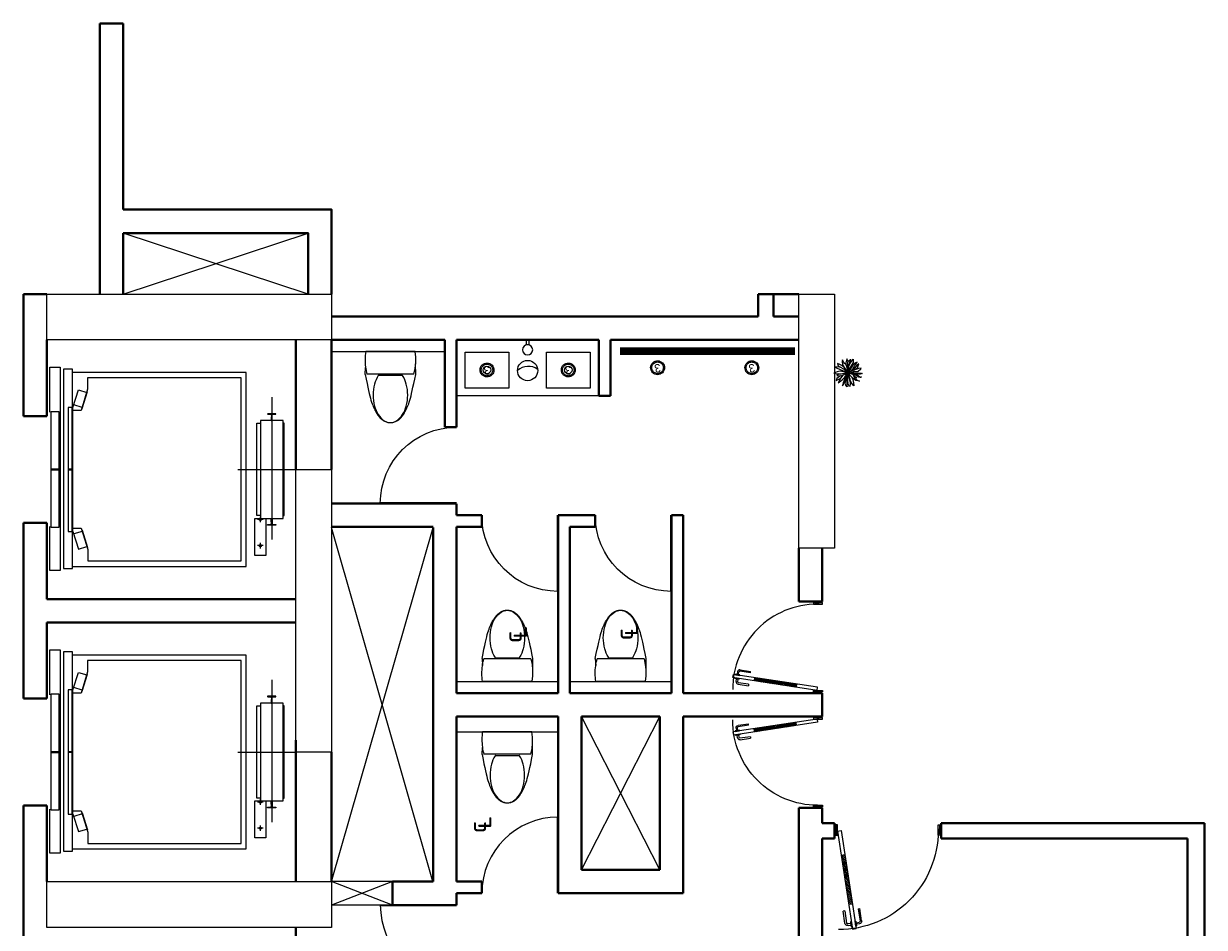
# Model space of a CAD drawing. Header units: inches. Extents: x 371717 to 373017, y 1317902 to 1318657.
# Tile 8 of 8: x 372596 to 373014, y 1318337 to 1318657. Entities that reach past the tile are written whole.
import ezdxf

# ---------------------------------------------------------------- set-up
doc = ezdxf.new("R2010")
doc.units = ezdxf.units.IN
doc.header["$LTSCALE"] = 35
doc.header["$MEASUREMENT"] = 0
for name, color, linetype in [('A-COLS', 4, 'Continuous'), ('A-FIXT', 1, 'Continuous'), ('A-HATCH', 8, 'Continuous'), ('A-SHAFT', 1, 'Continuous'), ('A-WALL-UNDR', 1, 'Continuous'), ('NAREAOFF', 230, 'Continuous')]:
    doc.layers.add(name, color=color, linetype=linetype)
for name, color, linetype, lineweight in [('A-LIFT', 154, 'Continuous', 9), ('A-WALL', 7, 'Continuous', 40), ('FINISH - LAMINATE', 143, 'Continuous', 40), ('I-CEIL-light', 150, 'Continuous', 0), ('I-Door', 30, 'Continuous', 15), ('I-Furn-Modl', 1, 'Continuous', 5), ('I-Graphics', 62, 'Continuous', 15), ('SANITARY-FIXTURE', 6, 'Continuous', 18), ('tree', 92, 'Continuous', 5)]:
    doc.layers.add(name, color=color, linetype=linetype, lineweight=lineweight)
doc.layers.add('I-Clng-Dims', color=7, linetype='Continuous', lineweight=15, true_color=0xbd0f15)
doc.styles.add('dim-verdana', font='arial.ttf', dxfattribs={"height": 130})

# ---------------------------------------------------------------- blocks, each defined once
blk = doc.blocks.new('P-LEV-3$0$P-WCEUR1')
at = {"color": 0, "linetype": 'ByBlock'}
for p, q in [((1, 9.81), (1, -9.81)), ((10.1, 10.05), (5.86, 10.03)), ((10, 9.31), (10, -9.31)), ((10.41, -4.75), (10.41, 4.75))]:
    blk.add_line(p, q, dxfattribs=at)
for points in [[(10, 9.31), (7.74, 9.82), (5.54, 10.06), (3.23, 10.06), (1, 9.81)], [(10.1, -10.05), (12.04, -9.65), (13.74, -9.29), (15.23, -8.97), (16.54, -8.68), (17.68, -8.42), (18.68, -8.18), (19.57, -7.95), (20.36, -7.72), (20.36, -7.72), (21.09, -7.49), (21.75, -7.26), (22.35, -7.03), (22.9, -6.8), (23.4, -6.58), (23.85, -6.37), (24.26, -6.16), (24.64, -5.97), (24.64, -5.97), (24.98, -5.78), (25.3, -5.61), (25.59, -5.44), (25.87, -5.27), (26.13, -5.1), (26.37, -4.93), (26.61, -4.75), (26.85, -4.56), (26.85, -4.56), (27.09, -4.36), (27.33, -4.15), (27.56, -3.92), (27.79, -3.68), (28.01, -3.42), (28.21, -3.16), (28.41, -2.88), (28.58, -2.59), (28.58, -2.59), (28.74, -2.29), (28.88, -1.98), (28.99, -1.66), (29.09, -1.34), (29.16, -1.01), (29.22, -0.67), (29.25, -0.34), (29.26, 0), (29.26, 0), (29.25, 0.34), (29.22, 0.67), (29.16, 1.01), (29.09, 1.34), (28.99, 1.66), (28.88, 1.98), (28.74, 2.29), (28.58, 2.59), (28.58, 2.59), (28.41, 2.88), (28.21, 3.16), (28.01, 3.42), (27.79, 3.68), (27.56, 3.92), (27.33, 4.15), (27.09, 4.36), (26.85, 4.56), (26.85, 4.56), (26.61, 4.75), (26.37, 4.93), (26.13, 5.1), (25.87, 5.27), (25.59, 5.44), (25.3, 5.61), (24.98, 5.78), (24.64, 5.97), (24.64, 5.97), (24.26, 6.16), (23.85, 6.37), (23.4, 6.58), (22.9, 6.8), (22.35, 7.03), (21.75, 7.26), (21.09, 7.49), (20.36, 7.72), (20.36, 7.72), (19.57, 7.95), (18.68, 8.18), (17.68, 8.42), (16.54, 8.68), (15.23, 8.97), (13.74, 9.29), (12.04, 9.65), (10.1, 10.05)], [(10.1, -10.05), (7.33, -9.88)]]:
    blk.add_lwpolyline(points, dxfattribs=at)
for points in [[(29.25, 0, 0.146855), (28.52, 2.44, 0.107148), (26.05, 4.85, 0.076697), (22.68, 6.31, 0.063684), (18.31, 6.87, 0.063684), (13.95, 6.31, 0.076697), (10.58, 4.85, 0.006181), (10.41, 4.75)], [(10.41, -4.75, 0.006181), (10.58, -4.85, 0.076697), (13.95, -6.31, 0.063684), (18.31, -6.87, 0.063684), (22.68, -6.31, 0.076697), (26.05, -4.85, 0.107148), (28.52, -2.44, 0.146855), (29.25, 0)]]:
    blk.add_lwpolyline(points, format="xyb", dxfattribs=at)
for start, end in [(277.7399, 285.822), (260.5377, 277.7399)]:
    blk.add_arc((4.39, 10.5), 20.59, start, end, dxfattribs=at)
blk = doc.blocks.new('DOOR')
for p, q in [((-0.01, 0), (-0.01, 1)), ((0, 0), (0, 1))]:
    blk.add_line(p, q)
blk.add_arc((0, 0), 1, 90, 180)
blk = doc.blocks.new('D3 - LAM')
h = blk.add_hatch()
h.set_pattern_fill('ANSI31', color=256, scale=100, style=0)
h.set_pattern_definition([(45, (67656.761, 125934.152), (-8.83883, 8.83883), [])])
h.paths.add_polyline_path([(67767, 126417), (67730, 126422), (67657, 125940), (67694, 125934)])
for p, q in [((67620, 125699, 0), (67767, 126664, 0)), ((67657, 125693, 0), (67804, 126658, 0)), ((67692, 126606, 0), (67674, 126487, 0)), ((67691, 126484, 0), (67709, 126604, 0)), ((67750, 126608, 0), (67720, 126612, 0)), ((67723, 126629, 0), (67753, 126624, 0)), ((67748, 126608, 0), (67750, 126625, 0)), ((67767, 126664, 0), (67804, 126658, 0)), ((67802, 126600, 0), (67833, 126595, 0)), ((67835, 126612, 0), (67805, 126616, 0)), ((67805, 126599, 0), (67808, 126616, 0)), ((67823, 126464, 0), (67841, 126584, 0)), ((67857, 126581, 0), (67839, 126462, 0)), ((67691, 126484, 0), (67674, 126487, 0)), ((67823, 126464, 0), (67839, 126462, 0)), ((67767, 126417, 0), (67730, 126422, 0)), ((67694, 125934, 0), (67657, 125940, 0)), ((67590, 125738, 0), (67590, 125638, 0)), ((67620, 125713, 0), (67620, 125675, 0)), ((67620, 125699, 0), (67657, 125693, 0)), ((68640, 125738, 0), (68640, 125638, 0))]:
    blk.add_line(p, q)
at = {"elevation": 0}
for points in [[(67748, 126592), (67755, 126640), (67763, 126639), (67755, 126590)], [(67800, 126584), (67807, 126632), (67800, 126634), (67792, 126585)], [(67590, 125726), (67602, 125726), (67602, 125647), (67590, 125647)], [(68640, 125726), (68628, 125726), (68628, 125647), (68640, 125647)]]:
    blk.add_lwpolyline(points, close=True, dxfattribs=at)
for points in [[(67602, 125738), (67620, 125738), (67620, 125638), (67602, 125638), (67602, 125682), (67612, 125682), (67612, 125694), (67602, 125694), (67602, 125738)], [(68628, 125738), (68610, 125738), (68610, 125638), (68628, 125638), (68628, 125682), (68618, 125682), (68618, 125694), (68628, 125694), (68628, 125738)]]:
    blk.add_lwpolyline(points, dxfattribs=at)
for centre, radius, start, end in [((67637, 125694, 0), 973, 0, 90.3775), ((67719, 126602, 0), 26.7, 81.3349, 171.376), ((67719, 126602, 0), 9.86, 81.376, 171.376), ((67831, 126585, 0), 9.86, 351.376, 81.376), ((67831, 126585, 0), 26.7, 351.376, 81.417)]:
    blk.add_arc(centre, radius, start, end)
blk = doc.blocks.new('TREE-24')
for p, q in [((-16.3, 54.3), (-20.4, 56.1)), ((-20.4, 56.1), (-18.4, 45)), ((-7.8, 43), (-16.3, 54.3)), ((-0.2, 43.5), (1.9, 57)), ((1.9, 57), (3, 60)), ((3, 60), (4.9, 51.4)), ((4.9, 51.4), (5.8, 37.3)), ((13.8, 46), (17.7, 53.1)), ((17.7, 53.1), (17.5, 57.3)), ((17.5, 57.3), (20.3, 53.1)), ((20.3, 53.1), (18.9, 46.4)), ((-48, 1.2), (-59.5, -4.6)), ((-58.4, 11.2), (-47.1, 8)), ((-55.4, 9.5), (-58.4, 11.2)), ((-57.9, 22.5), (-43.4, 22.8)), ((-43, 11.7), (-57.9, 22.5)), ((-51.5, 4.3), (-55.4, 9.5)), ((-46.4, -0.1), (-51.5, 4.3)), ((-47.1, 8), (-33.8, 2.8)), ((-39.8, 34.9), (-44.8, 39.5)), ((-44.8, 39.5), (-40.7, 29.2)), ((-43.4, 22.8), (-29.6, 13.4)), ((-28, 4.8), (-43, 11.7)), ((-40.7, 29.2), (-33.1, 20.6)), ((-30.8, 29.2), (-39.8, 34.9)), ((-21.8, 41.3), (-37.5, 46.4)), ((-37.5, 46.4), (-31.9, 37.6)), ((-33.8, 2.8), (-18.1, -0.6)), ((-33.1, 20.6), (-21.1, 14.2)), ((-31.9, 37.6), (-17, 26.5)), ((-18.6, 21.8), (-30.8, 29.2)), ((-29.6, 13.4), (-5.4, 1.4)), ((-8, 2.1), (-28, 4.8)), ((-12.5, 28.2), (-21.8, 41.3)), ((-21.1, 14.2), (-10.8, 8.5)), ((-5.4, 11.7), (-18.6, 21.8)), ((-18.6, -13.4), (0, 0)), ((-18.4, 45), (-10.6, 22.8)), ((-17, 26.5), (-9.2, 19.3)), ((0, 0), (-14.9, -16.9)), ((-14.2, -32.9), (0, 0)), ((0, 0), (-13.8, -2.1)), ((-10.8, 8.5), (0, 0)), ((-10.6, 22.8), (0, 0)), ((0, 0), (-8, 2.1)), ((-6, 26), (-7.8, 43)), ((-1.4, 15.9), (-6, 26)), ((0, 0), (-5, -17.4)), ((-2, 10.2), (0.3, 31.2)), ((0, 0), (-2, 10.2)), ((0.3, 31.2), (-0.2, 43.5)), ((0, 0), (1.6, 8)), ((20, 6.8), (0, 0)), ((6.7, 6.5), (0, 0)), ((0, 0), (29.2, 6.5)), ((18.2, 0.6), (0, 0)), ((0.7, -16.9), (0, 0)), ((0, 0), (10.4, -21.3)), ((9.7, -8), (0, 0)), ((31.8, -9.5), (0, 0)), ((1.6, 8), (7.6, 22.1)), ((5.3, 24), (2.8, 10.8)), ((10.1, 32.2), (4.1, 17.7)), ((5.8, 37.3), (5.3, 24)), ((5.7, 36.1), (13.8, 46)), ((12.4, 10.5), (6.7, 6.5)), ((7.6, 22.1), (20.7, 27.5)), ((9.2, 22.8), (21.6, 37.6)), ((18.9, 46.4), (10.1, 32.2)), ((19.6, 18.4), (12.4, 10.5)), ((16.6, 15.1), (27.9, 21.1)), ((32.4, 0.4), (18.2, 0.6)), ((21.6, 37.6), (18.9, 26.5)), ((23.2, 23), (19.6, 18.4)), ((26.9, 9.2), (20, 6.8)), ((20.7, 27.5), (30.8, 38.8)), ((32.7, 33.4), (23.2, 23)), ((34.7, 11.9), (26.9, 9.2)), ((27.9, 21.1), (41.9, 23.5)), ((29.2, 6.5), (39.3, 10.2)), ((30.8, 38.8), (35.4, 48.7)), ((43.7, 0.1), (32.4, 0.4)), ((35.4, 48.7), (32.7, 33.4)), ((46, 18.4), (34.7, 11.9)), ((38.9, 0.2), (53.4, -4.8)), ((39.3, 10.2), (47.4, 9.7)), ((41.9, 23.5), (54.3, 25)), ((53.6, 4.3), (43.7, 0.1)), ((54.3, 25), (46, 18.4)), ((47.4, 9.7), (56.8, 8.3)), ((59.8, 6.8), (53.6, 4.3)), ((56.8, 8.3), (59.8, 6.8)), ((-59.5, -4.6), (-36.8, -10)), ((-43, -16.4), (-55.4, -22.6)), ((-55.4, -22.6), (-49, -24.5)), ((-49, -24.5), (-34, -22.8)), ((-23.9, -3.3), (-46.4, -0.1)), ((-34.7, -8.8), (-43, -16.4)), ((-35.9, -33.4), (-39.5, -44.5)), ((-39.5, -44.5), (-31.9, -42.3)), ((-30.8, -25), (-35.9, -33.4)), ((-26.9, -4.1), (-34.7, -8.8)), ((-34, -22.8), (-18.6, -13.4)), ((-31.9, -42.3), (-24.1, -34.4)), ((-23.1, -16.2), (-30.8, -25)), ((-13.8, -2.1), (-26.9, -4.1)), ((-23.7, -32.2), (-26, -54.1)), ((-26, -54.1), (-20.9, -47.4)), ((-14.9, -16.9), (-23.7, -32.2)), ((-20.9, -47.4), (-14.2, -32.9)), ((-18.1, -0.6), (-9.8, -1.6)), ((-5, -17.4), (-6.6, -34.4)), ((-6.6, -34.4), (-3.9, -45.7)), ((-3.9, -45.7), (1.6, -60)), ((4.2, -29), (0.7, -16.9)), ((1.6, -60), (4.6, -44)), ((4.6, -44), (4.2, -29)), ((4.6, -37.1), (11.5, -46.9)), ((19.3, -14.2), (9.7, -8)), ((12.7, -31.7), (9.9, -20.8)), ((10.4, -21.3), (21.2, -30.4)), ((11.5, -46.9), (12.4, -31.7)), ((40.3, -7.3), (12.1, -3.6)), ((12.4, -31.7), (24.4, -46)), ((12.8, -10), (30.6, -16.1)), ((29, -23.8), (19.3, -14.2)), ((21.2, -30.4), (30.8, -35.6)), ((29, -43.7), (23.9, -31.9)), ((24.4, -46), (32, -49.9)), ((38.2, -35.1), (29, -23.8)), ((32, -49.9), (29, -43.7)), ((30.6, -16.1), (42.1, -20.1)), ((30.8, -35.6), (42.3, -41.5)), ((44.4, -15.9), (31.8, -9.5)), ((42.3, -41.5), (38.2, -35.1)), ((52.7, -9), (40.3, -7.3)), ((42.1, -20.1), (55.2, -22.6)), ((55.2, -22.6), (44.4, -15.9)), ((59.8, -3.1), (52.7, -9)), ((53.4, -4.8), (59.8, -3.1))]:
    blk.add_line(p, q)
blk = doc.blocks.new('3W-LED')
at = {"extrusion": (-6.11991e-06, -1.09788e-16, 1)}
blk.add_ellipse((0, 0, -5), major_axis=(21.2, 21.3, 0), ratio=1, start_param=3.139521, end_param=9.422706, dxfattribs=at)
blk.add_open_spline([(-17.7, -17.7, -5), (-16.6, -18.7, -5), (-15.5, -19.7, -5), (-12.3, -21.9, -5), (-10, -23, -5), (-5.4, -24.5, -5), (-2.9, -25, -5), (2, -25, -5), (4.5, -24.7, -5), (9.3, -23.3, -5), (11.5, -22.3, -5), (15.7, -19.6, -5), (17.6, -18, -5), (20.7, -14.2, -5), (22, -12.1, -5), (24, -7.5, -5), (24.6, -5.1, -5), (25.1, -0.2, -5), (25, 2.3, -5), (24.1, 7.1, -5), (23.3, 9.5, -5), (21, 13.9, -5), (19.5, 15.9, -5), (16, 19.4, -5), (14, 20.9, -5), (9.6, 23.2, -5), (7.3, 24, -5), (2.4, 25, -5), (0, 25.1, -5), (-5, 24.6, -5), (-7.4, 24, -5), (-11.9, 22.1, -5), (-14.1, 20.8, -5), (-17.9, 17.7, -5), (-19.5, 15.8, -5), (-22.2, 11.7, -5), (-23.3, 9.4, -5), (-24.7, 4.7, -5), (-25, 2.2, -5), (-25, -2.7, -5), (-24.6, -5.2, -5), (-23.1, -9.9, -5), (-22, -12.1, -5), (-19.7, -15.4, -5), (-18.8, -16.6, -5), (-17.7, -17.7, -5)], degree=3, knots=[3.139521, 3.139521, 3.139521, 3.139521, 3.315557, 3.315557, 3.611807, 3.611807, 3.908056, 3.908056, 4.204306, 4.204306, 4.500555, 4.500555, 4.796805, 4.796805, 5.093054, 5.093054, 5.389304, 5.389304, 5.685554, 5.685554, 5.981803, 5.981803, 6.278053, 6.278053, 6.574302, 6.574302, 6.870552, 6.870552, 7.166801, 7.166801, 7.463051, 7.463051, 7.7593, 7.7593, 8.05555, 8.05555, 8.351799, 8.351799, 8.648049, 8.648049, 8.944298, 8.944298, 9.240548, 9.240548, 9.422706, 9.422706, 9.422706, 9.422706])
at = {"ltscale": 10, "insert": (-13.1, 20, -5.2), "char_height": 36, "width": 21797.759, "attachment_point": 1}
blk.add_mtext('3', dxfattribs=at)
blk = doc.blocks.new('SD')
at = {"layer": 'I-Graphics', "elevation": 0}
blk.add_lwpolyline([(23809118, -485642), (23809118, -485617), (23809068, -485617), (23809068, -485642)], close=True, dxfattribs=at)
at = {"layer": 'I-Graphics'}
blk.add_circle((23809168, -485629), 50, dxfattribs=at)

msp = doc.modelspace()

# ---------------------------------------------------------------- linework, layer by layer
at = {"layer": 'A-COLS', "elevation": -0.06}
for points in [[(372603.98, 1318561.6), (372704.78, 1318561.6), (372704.78, 1318545.4), (372603.98, 1318545.4)], [(372870.38, 1318471.6), (372870.38, 1318561.6), (372882.98, 1318561.6), (372882.98, 1318471.6)], [(372692.18, 1318399.42), (372692.18, 1318499.5), (372704.78, 1318499.5), (372704.78, 1318399.42)], [(372603.98, 1318353.52), (372704.78, 1318353.52), (372704.78, 1318337.32), (372603.98, 1318337.32)]]:
    msp.add_lwpolyline(points, close=True, dxfattribs=at)
at = {"layer": 'A-HATCH'}
for p, q in [((372726.38, 1318353.52, -0.06), (372704.78, 1318353.52, -0.06)), ((372726.38, 1318345.24, -0.06), (372704.78, 1318345.24, -0.06))]:
    msp.add_line(p, q, dxfattribs=at)
at = {"layer": 'A-LIFT'}
for p, q in [((372683.61, 1318525.11, -0.06), (372683.61, 1318474.69, -0.06)), ((372612.82, 1318521.47, -0.06), (372612.82, 1318477.53, -0.06)), ((372671.57, 1318499.5, -0.06), (372691.95, 1318499.5, -0.06)), ((372679.57, 1318480.79, -0.06), (372679.57, 1318482.75, -0.06)), ((372680.54, 1318481.77, -0.06), (372678.59, 1318481.77, -0.06)), ((372680.54, 1318472.52, -0.06), (372678.59, 1318472.52, -0.06)), ((372679.57, 1318471.54, -0.06), (372679.57, 1318473.5, -0.06)), ((372683.61, 1318425.03, -0.06), (372683.61, 1318374.61, -0.06)), ((372612.82, 1318421.39, -0.06), (372612.82, 1318377.45, -0.06)), ((372671.57, 1318399.42, -0.06), (372691.95, 1318399.42, -0.06)), ((372680.54, 1318381.69, -0.06), (372678.59, 1318381.69, -0.06)), ((372679.57, 1318380.71, -0.06), (372679.57, 1318382.67, -0.06)), ((372679.57, 1318371.46, -0.06), (372679.57, 1318373.42, -0.06)), ((372680.54, 1318372.44, -0.06), (372678.59, 1318372.44, -0.06))]:
    msp.add_line(p, q, dxfattribs=at)
at = {"layer": 'A-LIFT', "elevation": -0.06}
for points in [[(372605.02, 1318519.74), (372605.02, 1318535.73), (372608.66, 1318535.73), (372608.66, 1318463.65), (372605.02, 1318463.65), (372605.02, 1318479.26)], [(372612.98, 1318465.17), (372674.51, 1318465.17), (372674.51, 1318533.83), (372612.98, 1318533.83)], [(372613.19, 1318478.66), (372616.06, 1318478.66), (372618.49, 1318471.14), (372618.49, 1318467.1), (372672.82, 1318467.1), (372672.82, 1318531.9), (372618.38, 1318531.9), (372618.38, 1318527.89), (372616.06, 1318520.34), (372613.19, 1318520.34)], [(372613.19, 1318521.47), (372615.09, 1318527.69), (372618.04, 1318526.79)], [(372616.29, 1318521.07), (372616.47, 1318521.02), (372618.33, 1318527.1), (372618.15, 1318527.16)], [(372616.4, 1318521.44), (372613.45, 1318522.35)], [(372679.57, 1318483.12), (372678.29, 1318483.12), (372678.29, 1318515.88), (372679.57, 1318515.88)], [(372687.66, 1318483.12), (372688.04, 1318483.12), (372688.04, 1318515.88), (372687.66, 1318515.88)], [(372616.29, 1318477.93), (372616.47, 1318477.98), (372618.33, 1318471.9), (372618.15, 1318471.84)], [(372613.19, 1318477.53), (372615.09, 1318471.31), (372618.04, 1318472.21)], [(372616.4, 1318477.56), (372613.45, 1318476.65)], [(372605.02, 1318419.66), (372605.02, 1318435.65), (372608.66, 1318435.65), (372608.66, 1318363.57), (372605.02, 1318363.57), (372605.02, 1318379.18)], [(372612.98, 1318365.09), (372674.51, 1318365.09), (372674.51, 1318433.75), (372612.98, 1318433.75)], [(372613.19, 1318378.58), (372616.06, 1318378.58), (372618.49, 1318371.06), (372618.49, 1318367.02), (372672.82, 1318367.02), (372672.82, 1318431.82), (372618.38, 1318431.82), (372618.38, 1318427.81), (372616.06, 1318420.26), (372613.19, 1318420.26)], [(372613.19, 1318421.39), (372615.09, 1318427.61), (372618.04, 1318426.71)], [(372616.29, 1318420.99), (372616.47, 1318420.94), (372618.33, 1318427.02), (372618.15, 1318427.08)], [(372616.4, 1318421.36), (372613.45, 1318422.27)], [(372679.57, 1318383.04), (372678.29, 1318383.04), (372678.29, 1318415.8), (372679.57, 1318415.8)], [(372687.66, 1318383.04), (372688.04, 1318383.04), (372688.04, 1318415.8), (372687.66, 1318415.8)], [(372613.19, 1318377.45), (372615.09, 1318371.23), (372618.04, 1318372.13)], [(372616.4, 1318377.48), (372613.45, 1318376.57)], [(372616.29, 1318377.85), (372616.47, 1318377.9), (372618.33, 1318371.82), (372618.15, 1318371.76)]]:
    msp.add_lwpolyline(points, dxfattribs=at)
for points in [[(372609.82, 1318464.4), (372612.98, 1318464.4), (372612.98, 1318534.98), (372609.82, 1318534.98)], [(372605.37, 1318479.07), (372608.24, 1318479.07), (372608.24, 1318519.93), (372605.37, 1318519.93)], [(372611.51, 1318477.53), (372613.19, 1318477.53), (372613.19, 1318521.47), (372611.51, 1318521.47)], [(372687.66, 1318482.16), (372687.66, 1318516.84), (372679.57, 1318516.84), (372679.57, 1318482.16)], [(372608.24, 1318499.62), (372605.37, 1318499.62), (372605.37, 1318499.62), (372608.24, 1318499.62)], [(372605.37, 1318499.38), (372608.24, 1318499.38), (372608.24, 1318499.38), (372605.37, 1318499.38)], [(372611.51, 1318499.6), (372612.82, 1318499.6), (372612.82, 1318499.6), (372611.51, 1318499.6)], [(372612.82, 1318499.4), (372611.51, 1318499.4), (372611.51, 1318499.4), (372612.82, 1318499.4)], [(372681.49, 1318482.16), (372681.49, 1318469.05), (372677.64, 1318469.05), (372677.64, 1318482.16)], [(372609.82, 1318364.32), (372612.98, 1318364.32), (372612.98, 1318434.9), (372609.82, 1318434.9)], [(372605.37, 1318378.99), (372608.24, 1318378.99), (372608.24, 1318419.85), (372605.37, 1318419.85)], [(372611.51, 1318377.45), (372613.19, 1318377.45), (372613.19, 1318421.39), (372611.51, 1318421.39)], [(372687.66, 1318382.08), (372687.66, 1318416.76), (372679.57, 1318416.76), (372679.57, 1318382.08)], [(372608.24, 1318399.54), (372605.37, 1318399.54), (372605.37, 1318399.54), (372608.24, 1318399.54)], [(372605.37, 1318399.3), (372608.24, 1318399.3), (372608.24, 1318399.3), (372605.37, 1318399.3)], [(372611.51, 1318399.52), (372612.82, 1318399.52), (372612.82, 1318399.52), (372611.51, 1318399.52)], [(372612.82, 1318399.32), (372611.51, 1318399.32), (372611.51, 1318399.32), (372612.82, 1318399.32)], [(372681.49, 1318382.08), (372681.49, 1318368.97), (372677.64, 1318368.97), (372677.64, 1318382.08)]]:
    msp.add_lwpolyline(points, close=True, dxfattribs=at)
for points in [[(372685.05, 1318519.23), (372682.16, 1318519.23), (372682.16, 1318519.14, 0.385135), (372682.28, 1318519.01), (372683.3, 1318518.89, -0.382193), (372683.47, 1318518.7), (372683.47, 1318518.11, -0.131652), (372683.47, 1318518.09), (372683.42, 1318518.01, 0.131652), (372683.41, 1318517.99), (372683.41, 1318516.88, 0.414214), (372683.45, 1318516.84), (372683.76, 1318516.84, 0.414214), (372683.8, 1318516.88), (372683.8, 1318517.99, 0.131652), (372683.79, 1318518.01), (372683.75, 1318518.09, -0.131652), (372683.74, 1318518.11), (372683.74, 1318518.7, -0.382193), (372683.91, 1318518.89), (372684.93, 1318519.01, 0.379256), (372685.05, 1318519.14)], [(372685.05, 1318479.77), (372682.16, 1318479.77), (372682.16, 1318479.86, -0.385135), (372682.28, 1318479.99), (372683.3, 1318480.11, 0.382193), (372683.47, 1318480.3), (372683.47, 1318480.89, 0.131652), (372683.47, 1318480.91), (372683.42, 1318480.99, -0.131652), (372683.41, 1318481.01), (372683.41, 1318482.12, -0.414214), (372683.45, 1318482.16), (372683.76, 1318482.16, -0.414214), (372683.8, 1318482.12), (372683.8, 1318481.01, -0.131652), (372683.79, 1318480.99), (372683.75, 1318480.91, 0.131652), (372683.74, 1318480.89), (372683.74, 1318480.3, 0.382193), (372683.91, 1318480.11), (372684.93, 1318479.99, -0.379256), (372685.05, 1318479.86)], [(372685.05, 1318419.15), (372682.16, 1318419.15), (372682.16, 1318419.06, 0.385135), (372682.28, 1318418.93), (372683.3, 1318418.81, -0.382193), (372683.47, 1318418.62), (372683.47, 1318418.03, -0.131652), (372683.47, 1318418.01), (372683.42, 1318417.93, 0.131652), (372683.41, 1318417.91), (372683.41, 1318416.8, 0.414214), (372683.45, 1318416.76), (372683.76, 1318416.76, 0.414214), (372683.8, 1318416.8), (372683.8, 1318417.91, 0.131652), (372683.79, 1318417.93), (372683.75, 1318418.01, -0.131652), (372683.74, 1318418.03), (372683.74, 1318418.62, -0.382193), (372683.91, 1318418.81), (372684.93, 1318418.93, 0.379256), (372685.05, 1318419.06)], [(372685.05, 1318379.69), (372682.16, 1318379.69), (372682.16, 1318379.78, -0.385135), (372682.28, 1318379.91), (372683.3, 1318380.03, 0.382193), (372683.47, 1318380.22), (372683.47, 1318380.81, 0.131652), (372683.47, 1318380.83), (372683.42, 1318380.91, -0.131652), (372683.41, 1318380.93), (372683.41, 1318382.04, -0.414214), (372683.45, 1318382.08), (372683.76, 1318382.08, -0.414214), (372683.8, 1318382.04), (372683.8, 1318380.93, -0.131652), (372683.79, 1318380.91), (372683.75, 1318380.83, 0.131652), (372683.74, 1318380.81), (372683.74, 1318380.22, 0.382193), (372683.91, 1318380.03), (372684.93, 1318379.91, -0.379256), (372685.05, 1318379.78)]]:
    msp.add_lwpolyline(points, format="xyb", close=True, dxfattribs=at)
at = {"layer": 'A-LIFT'}
for centre in [(372679.57, 1318481.77, -0.06), (372679.57, 1318472.52, -0.06), (372679.57, 1318381.69, -0.06), (372679.57, 1318372.44, -0.06)]:
    msp.add_circle(centre, 0.4, dxfattribs=at)
at = {"layer": 'A-SHAFT'}
for p, q in [((372630.98, 1318561.6, -0.06), (372696.5, 1318583.2, -0.06)), ((372696.5, 1318561.6, -0.06), (372630.98, 1318583.2, -0.06)), ((372740.73, 1318353.52, -0.06), (372704.78, 1318478.98, -0.06)), ((372704.83, 1318353.52, -0.06), (372740.78, 1318478.98, -0.06)), ((372793.34, 1318357.66, -0.06), (372821.06, 1318412.02, -0.06)), ((372821.06, 1318357.66, -0.06), (372793.34, 1318412.02, -0.05)), ((372726.38, 1318353.52, -0.06), (372704.78, 1318345.24, -0.06)), ((372726.38, 1318345.24, -0.06), (372704.78, 1318353.52, -0.06))]:
    msp.add_line(p, q, dxfattribs=at)
at = {"layer": 'A-WALL'}
for p, q in [((372622.7, 1318561.6, -0.06), (372622.7, 1318657.36, -0.06)), ((372622.7, 1318657.36, -0.06), (372630.98, 1318657.36, -0.06)), ((372630.98, 1318657.36, -0.06), (372630.98, 1318653.22, -0.06)), ((372630.98, 1318653.22, -0.06), (372630.98, 1318591.48, -0.06)), ((372630.98, 1318583.2, -0.06), (372630.98, 1318561.6, -0.06)), ((372595.7, 1318561.6, -0.06), (372595.7, 1318518.4, -0.06)), ((372603.98, 1318561.6, -0.06), (372595.7, 1318561.6, -0.06)), ((372855.98, 1318553.68, -0.06), (372855.98, 1318561.6, -0.06)), ((372870.38, 1318561.6, -0.06), (372855.98, 1318561.6, -0.06)), ((372861.38, 1318553.68, -0.06), (372861.38, 1318561.6, -0.06)), ((372704.78, 1318553.68, -0.06), (372855.98, 1318553.68, -0.06)), ((372861.38, 1318553.68, -0.06), (372870.38, 1318553.68, -0.06)), ((372603.98, 1318545.4, -0.06), (372603.98, 1318518.4, -0.06)), ((372692.18, 1318499.5, -0.06), (372692.18, 1318545.4, -0.06)), ((372704.78, 1318545.4, -0.06), (372744.92, 1318545.4, -0.06)), ((372704.78, 1318545.4, -0.06), (372704.78, 1318499.5, -0.06)), ((372744.92, 1318514.44, -0.06), (372744.92, 1318545.4, -0.06)), ((372749.06, 1318545.4, -0.06), (372799.46, 1318545.4, -0.06)), ((372749.06, 1318514.44, -0.06), (372749.06, 1318545.4, -0.06)), ((372799.46, 1318545.4, -0.06), (372799.46, 1318525.6, -0.06)), ((372803.6, 1318545.4, -0.06), (372870.38, 1318545.4, -0.06)), ((372803.6, 1318545.4, -0.06), (372803.6, 1318525.6, -0.06)), ((372803.6, 1318525.6, -0.06), (372799.46, 1318525.6, -0.06)), ((372603.98, 1318518.4, -0.06), (372595.7, 1318518.4, -0.06)), ((372749.06, 1318514.44, -0.06), (372744.92, 1318514.44, -0.06)), ((372749.06, 1318487.44, -0.06), (372704.78, 1318487.44, -0.06)), ((372749.06, 1318487.26, -0.06), (372749.06, 1318483.3, -0.06)), ((372749.06, 1318483.3, -0.06), (372758.06, 1318483.3, -0.06)), ((372758.06, 1318479.16, -0.06), (372758.06, 1318483.3, -0.06)), ((372785.06, 1318483.3, -0.06), (372785.06, 1318420.3, -0.06)), ((372785.06, 1318483.3, -0.06), (372798.2, 1318483.3, -0.06)), ((372798.2, 1318479.16, -0.06), (372798.2, 1318483.3, -0.06)), ((372825.2, 1318483.3, -0.06), (372825.2, 1318420.3, -0.06)), ((372825.2, 1318483.3, -0.06), (372829.34, 1318483.3, -0.06)), ((372829.34, 1318420.3, -0.06), (372829.34, 1318483.3, -0.06)), ((372595.7, 1318418.32, -0.06), (372595.7, 1318480.6, -0.06)), ((372603.98, 1318480.6, -0.06), (372595.7, 1318480.6, -0.06)), ((372603.98, 1318453.6, -0.06), (372603.98, 1318480.6, -0.06)), ((372704.78, 1318479.16, -0.06), (372740.78, 1318479.16, -0.06)), ((372740.78, 1318478.98, -0.06), (372740.78, 1318353.52, -0.06)), ((372749.06, 1318479.16, -0.06), (372758.06, 1318479.16, -0.06)), ((372749.06, 1318479.16, -0.06), (372749.06, 1318420.3, -0.06)), ((372789.2, 1318479.16, -0.06), (372789.2, 1318420.3, -0.06)), ((372789.2, 1318479.16, -0.06), (372798.2, 1318479.16, -0.06)), ((372870.38, 1318452.7, -0.06), (372870.38, 1318471.6, -0.06)), ((372878.66, 1318452.7, -0.06), (372878.66, 1318471.6, -0.06)), ((372692.18, 1318453.6, -0.06), (372603.98, 1318453.6, -0.06)), ((372878.66, 1318452.7, -0.06), (372870.38, 1318452.7, -0.06)), ((372603.98, 1318418.32, -0.06), (372603.98, 1318445.32, -0.06)), ((372692.18, 1318445.32, -0.06), (372603.98, 1318445.32, -0.06)), ((372749.06, 1318420.3, -0.06), (372785.06, 1318420.3, -0.06)), ((372789.2, 1318420.3, -0.06), (372825.2, 1318420.3, -0.06)), ((372829.34, 1318420.3, -0.06), (372878.66, 1318420.3, -0.06)), ((372878.66, 1318420.3, -0.06), (372878.66, 1318412.02, -0.06)), ((372603.98, 1318418.32, -0.06), (372595.7, 1318418.32, -0.06)), ((372749.06, 1318412.02, -0.06), (372785.06, 1318412.02, -0.06)), ((372749.06, 1318412.02, -0.06), (372749.06, 1318353.52, -0.06)), ((372785.06, 1318349.38, -0.06), (372785.06, 1318412.02, -0.06)), ((372793.34, 1318357.66, -0.06), (372793.34, 1318412.02, -0.06)), ((372793.34, 1318412.02, -0.06), (372821.06, 1318412.02, -0.06)), ((372821.06, 1318357.66, -0.06), (372821.06, 1318412.02, -0.06)), ((372829.34, 1318349.38, -0.06), (372829.34, 1318412.02, -0.06)), ((372829.34, 1318412.02, -0.06), (372878.66, 1318412.02, -0.06)), ((372692.18, 1318353.52, -0.06), (372692.18, 1318403.56, -0.06)), ((372704.78, 1318399.42, -0.06), (372704.78, 1318353.34, -0.06)), ((372595.7, 1318310.32, -0.06), (372595.7, 1318380.52, -0.06)), ((372603.98, 1318380.52, -0.06), (372595.7, 1318380.52, -0.06)), ((372603.98, 1318353.52, -0.06), (372603.98, 1318380.52, -0.06)), ((372870.38, 1318286.92, -0.06), (372870.38, 1318379.62, -0.06)), ((372870.38, 1318379.62, -0.06), (372878.66, 1318379.62, -0.06)), ((372878.66, 1318374.22, -0.06), (372878.66, 1318379.62, -0.06)), ((372882.98, 1318374.22, -0.06), (372878.66, 1318374.22, -0.06)), ((372882.98, 1318368.82, -0.06), (372882.98, 1318374.22, -0.06)), ((373014.02, 1318374.22, -0.06), (372920.78, 1318374.22, -0.06)), ((372920.78, 1318368.82, -0.05), (372920.78, 1318374.22, -0.06)), ((373014.02, 1318259.56, -0.06), (373014.02, 1318374.22, -0.06)), ((372878.66, 1318286.92, -0.06), (372878.66, 1318368.82, -0.06)), ((372882.98, 1318368.82, -0.06), (372878.66, 1318368.82, -0.06)), ((373008.08, 1318368.82, -0.06), (372920.78, 1318368.82, -0.05)), ((373008.08, 1318259.56, -0.06), (373008.08, 1318368.82, -0.06)), ((372821.06, 1318357.66, -0.06), (372793.34, 1318357.66, -0.06)), ((372726.38, 1318353.52, -0.06), (372740.78, 1318353.52, -0.06)), ((372726.38, 1318345.24, -0.06), (372726.38, 1318353.52, -0.06)), ((372749.06, 1318353.52, -0.06), (372758.06, 1318353.52, -0.06)), ((372758.06, 1318353.52, -0.06), (372758.06, 1318349.38, -0.06)), ((372749.06, 1318349.38, -0.06), (372749.06, 1318345.24, -0.06)), ((372749.06, 1318349.38, -0.06), (372758.06, 1318349.38, -0.06)), ((372829.34, 1318349.38, -0.06), (372785.06, 1318349.38, -0.06)), ((372726.38, 1318345.24, -0.06), (372749.06, 1318345.24, -0.06)), ((372692.18, 1318291.42, -0.06), (372692.18, 1318337.32, -0.06))]:
    msp.add_line(p, q, dxfattribs=at)
at = {"layer": 'A-WALL', "elevation": -0.06}
for points in [[(372630.98, 1318591.48), (372704.78, 1318591.48), (372704.78, 1318561.6)], [(372630.98, 1318583.2), (372696.5, 1318583.2), (372696.5, 1318561.6)]]:
    msp.add_lwpolyline(points, dxfattribs=at)
at = {"layer": 'A-WALL-UNDR'}
for p, q in [((372704.78, 1318541.26, -0.06), (372744.92, 1318541.26, -0.06)), ((372749.06, 1318424.44, -0.06), (372785.06, 1318424.44, -0.06)), ((372789.2, 1318424.44, -0.06), (372825.2, 1318424.44, -0.06)), ((372749.06, 1318406.62, -0.06), (372785.06, 1318406.62, -0.06))]:
    msp.add_line(p, q, dxfattribs=at)
at = {"layer": 'FINISH - LAMINATE', "color": 131, "ltscale": 4, "true_color": 0x66ffff, "const_width": 2.7, "elevation": -0.06}
msp.add_lwpolyline([(372806.93, 1318541.35), (372869.03, 1318541.35)], dxfattribs=at)
at = {"layer": 'NAREAOFF', "elevation": -0.06}
msp.add_lwpolyline([(372821.06, 1318357.66), (372821.06, 1318412.02), (372793.34, 1318412.02), (372793.34, 1318357.66)], close=True, dxfattribs=at)
at = {"layer": 'SANITARY-FIXTURE'}
msp.add_line((372799.46, 1318525.61, -0.06), (372749.06, 1318525.61, -0.06), dxfattribs=at)
at = {"layer": 'SANITARY-FIXTURE', "elevation": -0.06}
for points in [[(372767.6, 1318528.21), (372752.12, 1318528.21), (372752.12, 1318540.99), (372767.6, 1318540.99)], [(372796.4, 1318528.21), (372780.92, 1318528.21), (372780.92, 1318540.99), (372796.4, 1318540.99)]]:
    msp.add_lwpolyline(points, close=True, dxfattribs=at)
at = {"layer": 'SANITARY-FIXTURE'}
for centre, radius in [((372774.26, 1318534.51, -0.06), 3.6), ((372759.86, 1318534.72, -0.06), 1.33), ((372788.66, 1318534.72, -0.06), 1.33)]:
    msp.add_circle(centre, radius, dxfattribs=at)
msp.add_arc((372774.49, 1318530.34, -0.06), 5.66, 53.7769, 132.5825, dxfattribs=at)

# ---------------------------------------------------------------- block references
at = {"layer": 'A-FIXT', "extrusion": (1.23097e-14, 0.004636, 0.999989), "xscale": 0.8916292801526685, "yscale": 0.8916292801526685, "zscale": 0.8916292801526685, "rotation": 270}
msp.add_blockref('P-LEV-3$0$P-WCEUR1', (372725.65, 1318527.99, 6112.08), dxfattribs=at)
at = {"layer": 'A-FIXT', "extrusion": (1.26997e-14, -0.004636, 0.999989), "xscale": -0.8916292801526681, "yscale": 0.891629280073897, "zscale": 0.8916292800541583, "rotation": 269.9999999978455}
for p in [(372767.06, 1318409.38, -6111.64), (372807.2, 1318409.38, -6111.64)]:
    msp.add_blockref('P-LEV-3$0$P-WCEUR1', p, dxfattribs=at)
at = {"layer": 'A-FIXT', "extrusion": (1.27003e-14, 0.004636, 0.999989), "xscale": 0.8916292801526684, "yscale": 0.8916292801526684, "zscale": 0.8916292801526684, "rotation": 270}
msp.add_blockref('P-LEV-3$0$P-WCEUR1', (372767.06, 1318393.35, 6111.45), dxfattribs=at)
at = {"layer": 'I-CEIL-light', "extrusion": (-6.02316e-06, -1.08391e-06, 1), "xscale": 0.08173603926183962, "yscale": 0.08173603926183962, "zscale": 0.08173603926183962, "rotation": 190.2015762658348}
for p in [(372759.86, 1318534.72, -3.33), (372788.66, 1318534.72, -3.33), (372820.3, 1318535.5, -3.32), (372853.69, 1318535.5, -3.32)]:
    msp.add_blockref('3W-LED', p, dxfattribs=at)
at = {"layer": 'I-Door'}
for name, p, xscale, yscale, zscale, rotation in [('DOOR', (372749.06, 1318487.44, -0.06), -26.99999998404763, 26.99999998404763, 26.99999998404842, 90), ('DOOR', (372784.99, 1318483.3, -0.06), -26.99999998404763, 26.99999998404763, 26.99999998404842, 180), ('DOOR', (372825.2, 1318483.3, -0.06), -26.99999998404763, 26.99999998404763, 26.99999998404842, 180), ('D3 - LAM', (376755.5, 1316334.67, -0.06), 0.03085714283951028, 0.03085714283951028, 0.03085714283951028, 90), ('D3 - LAM', (376755.5, 1320497.65, -0.06), -0.03085714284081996, 0.03085714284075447, 0.03085714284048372, 90), ('D3 - LAM', (370450.07, 1322895.98, -0.06), -0.03599522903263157, 0.03599522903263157, 0.0359952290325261, 180), ('DOOR', (372749.06, 1318345.24, -0.06), 26.99999998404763, 26.99999998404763, 26.99999998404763, 90)]:
    msp.add_blockref(name, p, dxfattribs=dict(at, xscale=xscale, yscale=yscale, zscale=zscale, rotation=rotation))
at = {"layer": 'I-Door', "xscale": 26.99999998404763, "yscale": 26.99999998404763, "zscale": 26.99999998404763}
msp.add_blockref('DOOR', (372785.06, 1318349.38, -0.06), dxfattribs=at)
at = {"layer": 'I-Furn-Modl', "color": 0, "xscale": -0.03599999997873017, "yscale": 0.03599999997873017, "zscale": 0.03599999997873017, "rotation": 90}
msp.add_blockref('SD', (355291.61, 2175671.86, -0.06), dxfattribs=at)
at = {"layer": 'tree', "xscale": 0.08372159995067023, "yscale": 0.08372159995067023, "zscale": 0.08372159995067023, "rotation": 270}
msp.add_blockref('TREE-24', (372887.71, 1318533.69, -0.06), dxfattribs=at)

# ---------------------------------------------------------------- texts
at = {"layer": 'I-Clng-Dims', "char_height": 7.2, "attachment_point": 1, "rotation": 90, "style": 'dim-verdana'}
for insert in [(372766.07, 1318437.97, -0.06), (372805.49, 1318438.91, -0.06), (372753.48, 1318370.66, -0.06)]:
    msp.add_mtext_dynamic_manual_height_columns('{\\fISOCPEUR|b0|i0|c0|p34;℄}', width=600.6808, gutter_width=600, heights=[0], dxfattribs=dict(at, insert=insert))

doc.saveas('drawing.dxf')
